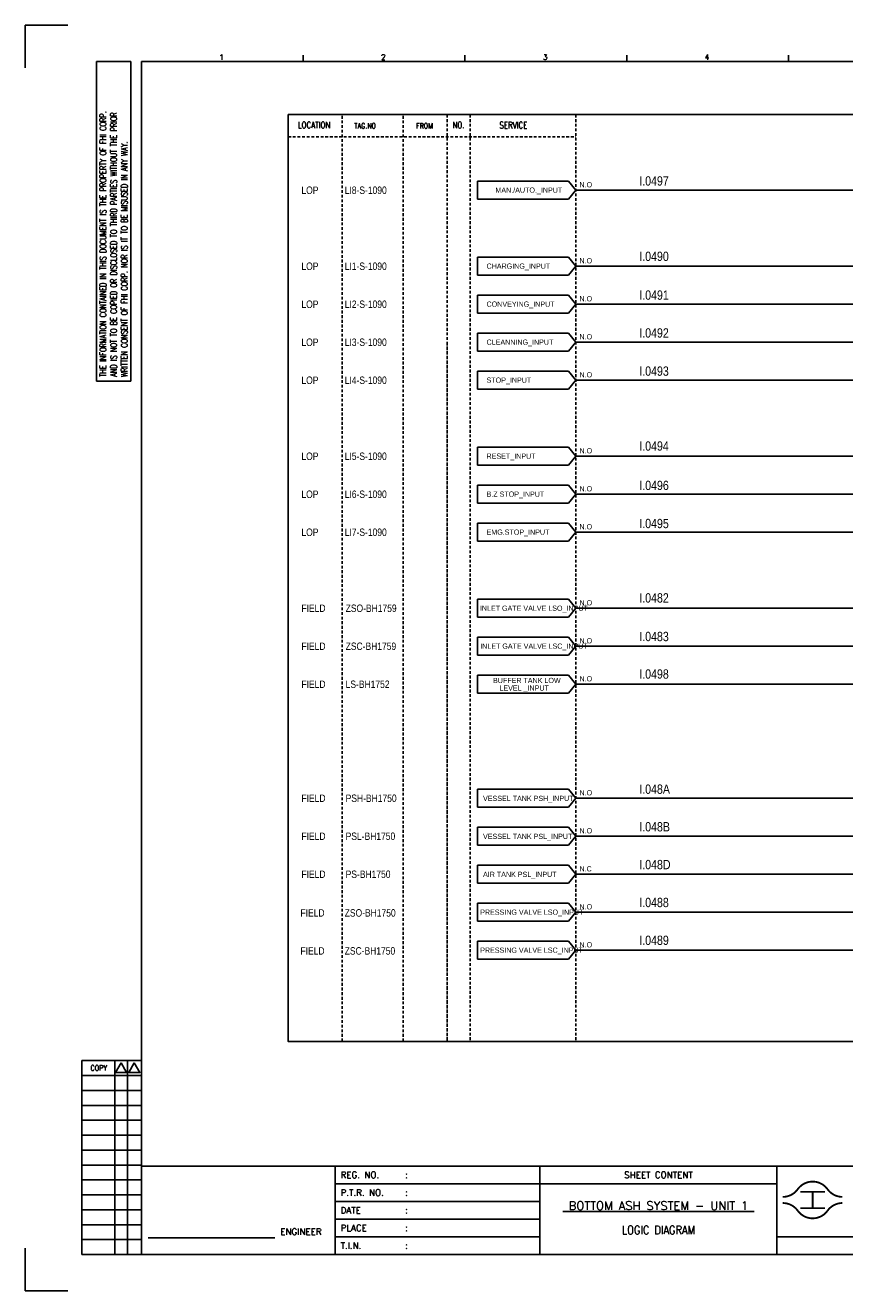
# Model space of a CAD drawing. Header units: millimetres. Extents: x 972 to 1938, y 184 to 867.
# Tile 1 of 3: x 972 to 1414, y 184 to 867. Entities that reach past the tile are written whole.
import ezdxf
from ezdxf.enums import TextEntityAlignment as Align

# ---------------------------------------------------------------- set-up
doc = ezdxf.new("R2010")
doc.units = ezdxf.units.MM
doc.linetypes.add('HIDDEN', pattern=[4, 1.5, -1, 1.5])
for name, color, linetype in [('CON', 4, 'Continuous'), ('DCS', 7, 'Continuous'), ('DIM', 3, 'Continuous'), ('HID', 2, 'HIDDEN'), ('TEXT', 7, 'Continuous'), ('圖框CON', 4, 'Continuous'), ('圖框DIM', 3, 'Continuous'), ('框線', 6, 'Continuous')]:
    doc.layers.add(name, color=color, linetype=linetype)
doc.styles.add('DAYUKP', font='complex', dxfattribs={"bigfont": 'DAYUKP.SHX'})
doc.styles.add('E4', font='simplex.shx', dxfattribs={"height": 4})
doc.styles.add('ROMANS', font='romans', dxfattribs={"width": 0.8})
doc.styles.add('style3', font='ARIALN.TTF')

# ---------------------------------------------------------------- blocks, each defined once
blk = doc.blocks.new('Sht_Cont_T3')
at = {"layer": 'TEXT', "color": 3, "linetype": 'Continuous', "style": 'E4'}
for tag, p in [('$SHT_CONT_L1$', (55.63, 24.91)), ('$SHT_CONT_L2$', (55.63, 16.61)), ('$SHT_CONT_L3$', (55.63, 8.3))]:
    blk.add_attdef(tag, text='', height=4, dxfattribs=at).set_placement(p, align=Align.MIDDLE)
blk = doc.blocks.new('1')
at = {"ltscale": 500, "const_width": 0.99}
blk.add_lwpolyline([(1686.83, 57.65, -0.241531), (1678.79, 61.78, 0.512989), (1662.7, 61.78, -0.241531), (1654.66, 57.65, -0.241531)], format="xyb", dxfattribs=at)
at = {"const_width": 0.99}
blk.add_lwpolyline([(1686.83, 54.35, 0.241531), (1678.79, 50.22, -0.512989), (1662.7, 50.22, 0.241531), (1654.66, 54.35, 0.241531)], format="xyb", dxfattribs=at)
at = {"ltscale": 500, "const_width": 0.99}
for points in [[(1664.14, 60.4), (1677.35, 60.4)], [(1670.74, 60.4), (1670.74, 51.6)], [(1664.14, 51.6), (1677.35, 51.6)]]:
    blk.add_lwpolyline(points, dxfattribs=at)
at = {"layer": 'CON'}
for points in [[(1523.67, 26.6), (1523.67, 74.29)], [(1651.45, 26.6), (1651.45, 74.29)]]:
    blk.add_lwpolyline(points, dxfattribs=at)
at = {"layer": 'CON', "ltscale": 500}
for points in [[(1523.67, 64.75), (1413.11, 64.75)], [(1651.45, 64.75), (1523.67, 64.75)], [(1523.67, 55.22), (1413.11, 55.22)], [(1523.67, 45.69), (1413.11, 45.69)], [(1523.67, 36.15), (1413.11, 36.15)]]:
    blk.add_lwpolyline(points, dxfattribs=at)
at = {"layer": 'DEFPOINTS'}
for points in [[(1268.99, 689.33), (1246.02, 689.33), (1246.02, 666.36)], [(1268.99, 7.08), (1246.02, 7.08), (1246.02, 30.05)]]:
    blk.add_lwpolyline(points, dxfattribs=at)
at = {"layer": 'DIM'}
for p, q in [((1276.46, 131.12), (1276.46, 26.6)), ((1276.46, 131.12), (1308.62, 131.12)), ((1294.26, 26.6), (1294.26, 131.12)), ((1301.15, 26.6), (1301.15, 131.12)), ((1276.46, 123.08), (1308.62, 123.08)), ((1276.46, 115.04), (1308.62, 115.04)), ((1276.46, 107), (1308.62, 107)), ((1276.46, 98.96), (1308.62, 98.96)), ((1276.46, 90.92), (1308.62, 90.92)), ((1276.46, 82.88), (1308.62, 82.88)), ((1276.46, 74.84), (1308.62, 74.84)), ((1276.46, 66.8), (1308.62, 66.8)), ((1276.46, 58.76), (1308.62, 58.76)), ((1276.46, 50.72), (1308.62, 50.72)), ((1276.46, 42.68), (1308.62, 42.68)), ((1276.46, 34.64), (1308.62, 34.64)), ((1276.46, 26.6), (1308.62, 26.6))]:
    blk.add_line(p, q, dxfattribs=at)
for points in [[(1297.7, 129.98), (1294.72, 124.81), (1300.69, 124.81)], [(1304.83, 129.98), (1301.84, 124.81), (1307.81, 124.81)]]:
    blk.add_lwpolyline(points, close=True, dxfattribs=at)
at = {"layer": '圖框CON'}
for p, q in [((1284.5, 669.81), (1302.87, 669.81)), ((1284.5, 497.52), (1284.5, 669.81)), ((1302.87, 497.52), (1302.87, 669.81)), ((1395.91, 669.85), (1395.91, 673.29)), ((1483.2, 669.85), (1483.2, 673.29)), ((1570.49, 669.85), (1570.49, 673.29)), ((1657.78, 669.85), (1657.78, 673.29)), ((1284.5, 497.52), (1302.87, 497.52))]:
    blk.add_line(p, q, dxfattribs=at)
for points in [[(1413.11, 26.6), (1413.11, 74.29)], [(1828.89, 36.15), (1802.67, 36.15), (1651.45, 36.15)]]:
    blk.add_lwpolyline(points, dxfattribs=at)
at = {"layer": '圖框DIM'}
blk.add_line((1312.36, 35.55), (1380.65, 35.55), dxfattribs=at)
at = {"layer": '框線'}
for p, q in [((1308.62, 669.81), (1308.62, 26.6)), ((2181.53, 669.81), (1308.62, 669.81)), ((2181.53, 74.29), (1308.62, 74.29)), ((2181.53, 26.6), (1308.62, 26.6))]:
    blk.add_line(p, q, dxfattribs=at)
at = {"style": 'DAYUKP'}
for s, p in [('1', (1350.64, 670.78)), ('2', (1437.93, 670.78)), ('3', (1525.22, 670.78)), ('4', (1612.51, 670.78))]:
    blk.add_text(s, height=2.87, dxfattribs=at).set_placement(p)
at = {"layer": 'DIM', "style": 'ROMANS', "width": 0.75}
for s, p in [('THE INFORMATION CONTAINED IN THIS DOCUMENT IS THE PROPERTY OF FHI CORP.', (1287.94, 499.82)), ('AND IS NOT TO BE COPIED OR DISCLOSED TO THIRD PARTIES WITHOUT THE PRIOR', (1293.68, 499.82)), ('WRITTEN CONSENT OF FHI CORP. NOR IS IT TO BE MISUSED IN ANY WAY.', (1299.43, 499.82))]:
    blk.add_text(s, height=3.4457, rotation=90, dxfattribs=at).set_placement(p, align=Align.MIDDLE_LEFT)
at = {"layer": 'DIM', "style": 'ROMANS', "width": 0.8}
blk.add_text('COPY', height=2.871, dxfattribs=at).set_placement((1285.64, 127.16), align=Align.MIDDLE)
at = {"layer": 'HID', "ltscale": 500, "style": 'ROMANS'}
for s, height, p in [('REG. NO.', 3.446, (1416.1, 69.52)), (':', 3.45, (1450.9, 69.52)), ('P.T.R. NO.', 3.446, (1416.1, 59.99)), (':', 3.45, (1450.9, 59.99)), ('DATE', 3.446, (1416.1, 50.45)), (':', 3.45, (1450.9, 50.45)), ('PLACE', 3.446, (1416.1, 40.92)), (':', 3.45, (1450.9, 40.92)), ('T.I.N.', 3.446, (1416.1, 31.37)), (':', 3.45, (1450.9, 31.39))]:
    blk.add_text(s, height=height, dxfattribs=at).set_placement(p, align=Align.MIDDLE_LEFT)
blk.add_text('SHEET CONTENT', height=3.4457, dxfattribs=at).set_placement((1587.56, 69.52), align=Align.MIDDLE)
at = {"layer": 'HID', "style": 'ROMANS'}
blk.add_text('ENGINEER', height=3.446, dxfattribs=at).set_placement((1394.71, 37.18), align=Align.CENTER)

msp = doc.modelspace()

# ---------------------------------------------------------------- linework, layer by layer
at = {"layer": 'CON', "color": 6}
for p, q in [((1264.81, 782.49), (1215.68, 782.49)), ((1215.68, 782.49), (1215.68, 772.86)), ((1268.71, 777.68), (1264.81, 782.49)), ((1215.68, 772.86), (1264.81, 772.86)), ((1268.71, 777.68), (1264.81, 772.86)), ((1264.81, 741.51), (1215.68, 741.51)), ((1215.68, 741.51), (1215.68, 731.88)), ((1268.71, 736.7), (1264.81, 741.51)), ((1215.68, 731.88), (1264.81, 731.88)), ((1268.71, 736.7), (1264.81, 731.88)), ((1215.68, 721.02), (1215.68, 711.39)), ((1264.81, 721.02), (1215.68, 721.02)), ((1268.71, 716.21), (1264.81, 721.02)), ((1215.68, 711.39), (1264.81, 711.39)), ((1268.71, 716.21), (1264.81, 711.39)), ((1264.81, 700.54), (1215.68, 700.54)), ((1215.68, 700.54), (1215.68, 690.9)), ((1268.71, 695.72), (1264.81, 700.54)), ((1215.68, 690.9), (1264.81, 690.9)), ((1268.71, 695.72), (1264.81, 690.9)), ((1264.81, 680.05), (1215.68, 680.05)), ((1215.68, 680.05), (1215.68, 670.41)), ((1268.71, 675.23), (1264.81, 680.05)), ((1215.68, 670.41), (1264.81, 670.41)), ((1268.71, 675.23), (1264.81, 670.41)), ((1215.68, 639.07), (1215.68, 629.43)), ((1264.81, 639.07), (1215.68, 639.07)), ((1268.71, 634.25), (1264.81, 639.07)), ((1215.68, 629.43), (1264.81, 629.43)), ((1268.71, 634.25), (1264.81, 629.43)), ((1264.81, 618.58), (1215.68, 618.58)), ((1215.68, 618.58), (1215.68, 608.95)), ((1268.71, 613.76), (1264.81, 618.58)), ((1215.68, 608.95), (1264.81, 608.95)), ((1268.71, 613.76), (1264.81, 608.95)), ((1264.81, 598.09), (1215.68, 598.09)), ((1215.68, 598.09), (1215.68, 588.46)), ((1268.71, 593.27), (1264.81, 598.09)), ((1215.68, 588.46), (1264.81, 588.46)), ((1268.71, 593.27), (1264.81, 588.46)), ((1215.68, 557.11), (1215.68, 547.48)), ((1264.81, 557.11), (1215.68, 557.11)), ((1268.71, 552.29), (1264.81, 557.11)), ((1215.68, 547.48), (1264.81, 547.48)), ((1268.71, 552.29), (1264.81, 547.48)), ((1264.81, 536.62), (1215.68, 536.62)), ((1215.68, 536.62), (1215.68, 526.99)), ((1268.71, 531.8), (1264.81, 536.62)), ((1215.68, 526.99), (1264.81, 526.99)), ((1268.71, 531.8), (1264.81, 526.99)), ((1264.81, 516.13), (1215.68, 516.13)), ((1215.68, 516.13), (1215.68, 506.5)), ((1268.71, 511.31), (1264.81, 516.13)), ((1215.68, 506.5), (1264.81, 506.5)), ((1268.71, 511.31), (1264.81, 506.5)), ((1264.81, 454.66), (1215.68, 454.66)), ((1215.68, 454.66), (1215.68, 445.03)), ((1268.71, 449.85), (1264.81, 454.66)), ((1215.68, 445.03), (1264.81, 445.03)), ((1268.71, 449.85), (1264.81, 445.03)), ((1264.81, 434.17), (1215.68, 434.17)), ((1215.68, 434.17), (1215.68, 424.54)), ((1268.71, 429.36), (1264.81, 434.17)), ((1215.68, 424.54), (1264.81, 424.54)), ((1268.71, 429.36), (1264.81, 424.54)), ((1264.81, 413.68), (1215.68, 413.68)), ((1215.68, 413.68), (1215.68, 404.05)), ((1268.71, 408.87), (1264.81, 413.68)), ((1215.68, 404.05), (1264.81, 404.05)), ((1268.71, 408.87), (1264.81, 404.05)), ((1264.81, 393.19), (1215.68, 393.19)), ((1215.68, 393.19), (1215.68, 383.56)), ((1268.71, 388.38), (1264.81, 393.19)), ((1215.68, 383.56), (1264.81, 383.56)), ((1268.71, 388.38), (1264.81, 383.56)), ((1264.81, 372.71), (1215.68, 372.71)), ((1215.68, 372.71), (1215.68, 363.07)), ((1268.71, 367.89), (1264.81, 372.71)), ((1215.68, 363.07), (1264.81, 363.07)), ((1268.71, 367.89), (1264.81, 363.07))]:
    msp.add_line(p, q, dxfattribs=at)
at = {"layer": 'CON'}
for p, q in [((1268.71, 777.68), (1713.91, 777.68)), ((1268.71, 736.7), (1713.91, 736.7)), ((1268.71, 716.21), (1713.91, 716.21)), ((1268.71, 695.72), (1713.91, 695.72)), ((1268.71, 675.23), (1713.91, 675.23)), ((1268.71, 634.25), (1713.91, 634.25)), ((1268.71, 613.76), (1713.91, 613.76)), ((1268.71, 593.27), (1713.91, 593.27)), ((1268.71, 552.29), (1713.91, 552.29)), ((1268.71, 531.8), (1713.91, 531.8)), ((1268.71, 511.31), (1713.91, 511.31)), ((1268.71, 449.85), (1713.91, 449.85)), ((1268.71, 429.36), (1713.91, 429.36)), ((1268.71, 408.87), (1713.91, 408.87)), ((1268.71, 388.38), (1713.91, 388.38)), ((1268.71, 367.89), (1713.91, 367.89))]:
    msp.add_line(p, q, dxfattribs=at)
msp.add_lwpolyline([(1113.66, 818.4), (1827.66, 818.4), (1827.66, 318.6), (1113.66, 318.6)], close=True, dxfattribs=at)
at = {"layer": 'HID'}
for p, q in [((1142.71, 817.7), (1142.71, 318.6)), ((1175.63, 817.7), (1175.63, 318.6)), ((1199.35, 818.4), (1199.35, 318.58)), ((1211.78, 818.4), (1211.78, 318.58)), ((1268.71, 818.4), (1268.71, 318.6)), ((1113.66, 806.5), (1268.71, 806.5)), ((1199.35, 695.47), (1199.35, 318.6))]:
    msp.add_line(p, q, dxfattribs=at)

# ---------------------------------------------------------------- block references
msp.add_blockref('1', (-274.21, 177.21))
at = {"layer": 'TEXT', "color": 0}
ref = msp.add_blockref('Sht_Cont_T3', (1249.46, 203.82), dxfattribs=dict(at, xscale=1.148576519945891, yscale=1.148576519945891, zscale=1.148576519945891))
ref.add_attrib('$SHT_CONT_L1$', '%%U BOTTOM ASH SYSTEM - UNIT 1 ', dxfattribs={"color": 3, "linetype": 'Continuous', "height": 4.5943, "style": 'E4'}).set_placement((1313.35, 232.43), align=Align.TOP_CENTER)
ref.add_attrib('$SHT_CONT_L3$', 'LOGIC DIAGRAM', dxfattribs={"color": 3, "linetype": 'Continuous', "height": 4.5943, "style": 'E4', "width": 0.85}).set_placement((1313.35, 213.35), align=Align.BOTTOM_CENTER)

# ---------------------------------------------------------------- texts
at = {"layer": 'CON', "style": 'ROMANS', "width": 0.8}
for s, p in [('LOCATION', (1127.58, 812.8)), ('NO.', (1205.48, 812.8)), ('SERVICE', (1235.13, 812.72))]:
    msp.add_text(s, height=3.5, dxfattribs=at).set_placement(p, align=Align.MIDDLE)
for s, p in [('TAG.NO', (1149.32, 810.14)), ('FROM', (1182.58, 810.14))]:
    msp.add_text(s, height=2.8, dxfattribs=at).set_placement(p, align=Align.BOTTOM_LEFT)
at = {"layer": 'CON', "style": 'style3'}
for s, p in [('LOP', (1120.77, 777.63)), ('LI8-S-1090', (1144.13, 777.63)), ('LOP', (1120.77, 736.65)), ('LI1-S-1090', (1144.13, 736.65)), ('LOP', (1120.77, 716.16)), ('LI2-S-1090', (1144.13, 716.16)), ('LOP', (1120.77, 695.67)), ('LI3-S-1090', (1144.13, 695.67)), ('LOP', (1120.77, 675.18)), ('LI4-S-1090', (1144.13, 675.18)), ('LOP', (1120.77, 634.2)), ('LI5-S-1090', (1144.13, 634.2)), ('LOP', (1120.77, 613.71)), ('LI6-S-1090', (1144.13, 613.71)), ('LOP', (1120.77, 593.22)), ('LI7-S-1090', (1144.13, 593.22)), ('FIELD', (1120.77, 552.24)), ('ZSO-BH1759', (1144.63, 552.24)), ('FIELD', (1120.77, 531.75)), ('ZSC-BH1759', (1144.63, 531.75)), ('FIELD', (1120.77, 511.26)), ('LS-BH1752', (1144.63, 511.26)), ('FIELD', (1120.77, 449.8)), ('PSH-BH1750', (1144.63, 449.8)), ('FIELD', (1120.77, 429.31)), ('PSL-BH1750', (1144.63, 429.31)), ('FIELD', (1120.77, 408.82)), ('PS-BH1750', (1144.63, 408.82)), ('FIELD', (1120.25, 387.99)), ('ZSO-BH1750', (1144.11, 387.99)), ('FIELD', (1120.25, 367.5)), ('ZSC-BH1750', (1144.11, 367.5))]:
    msp.add_text(s, height=4, dxfattribs=at).set_placement(p, align=Align.MIDDLE_LEFT)
for s, p in [('MAN./AUTO._INPUT', (1225.42, 775.44)), ('N.O', (1270.77, 778.34)), ('CHARGING_INPUT', (1220.64, 734.46)), ('N.O', (1270.77, 737.36)), ('CONVEYING_INPUT', (1220.64, 713.97)), ('N.O', (1270.77, 716.87)), ('CLEANNING_INPUT', (1220.64, 693.48)), ('N.O', (1270.77, 696.38)), ('STOP_INPUT', (1220.64, 673)), ('N.O', (1270.77, 675.89)), ('RESET_INPUT', (1220.64, 632.02)), ('N.O', (1270.77, 634.91)), ('B.Z STOP_INPUT', (1220.64, 611.53)), ('N.O', (1270.77, 614.42)), ('EMG.STOP_INPUT', (1220.64, 591.04)), ('N.O', (1270.77, 593.94)), ('INLET GATE VALVE LSO_INPUT', (1217.03, 550.02)), ('N.O', (1270.77, 552.96)), ('INLET GATE VALVE LSC_INPUT', (1217.2, 529.57)), ('N.O', (1270.77, 532.47)), ('BUFFER TANK LOW', (1224.14, 511.06)), ('N.O', (1270.77, 511.98)), ('LEVEL _INPUT', (1227.59, 506.97)), ('VESSEL TANK PSH_INPUT', (1218.73, 447.49)), ('N.O', (1270.77, 450.51)), ('VESSEL TANK PSL_INPUT', (1218.73, 427)), ('N.O', (1270.77, 430.02)), ('AIR TANK PSL_INPUT', (1218.73, 406.51)), ('N.C', (1270.77, 409.53)), ('PRESSING VALVE LSO_INPUT', (1217.2, 386.14)), ('N.O', (1270.77, 389.04)), ('PRESSING VALVE LSC_INPUT', (1217.2, 365.65)), ('N.O', (1270.77, 368.55))]:
    msp.add_text(s, height=2.8, dxfattribs=at).set_placement(p, align=Align.BOTTOM_LEFT)
at = {"layer": 'DCS', "linetype": 'ByBlock', "style": 'style3'}
for s, p in [('I.0497', (1303.01, 780.15)), ('I.0490', (1303.01, 739.5)), ('I.0491', (1303.01, 718.59)), ('I.0492', (1303.01, 698.19)), ('I.0493', (1303.01, 677.61)), ('I.0494', (1303.01, 637.21)), ('I.0496', (1303.01, 615.99)), ('I.0495', (1303.01, 595.44)), ('I.0482', (1303.01, 555.33)), ('I.0483', (1303.01, 534.52)), ('I.0498', (1303.01, 514.3)), ('I.048A', (1303.01, 452.2)), ('I.048B', (1303.01, 431.93)), ('I.048D', (1303.01, 411.54)), ('I.0488', (1303.01, 391.12)), ('I.0489', (1303.01, 370.72))]:
    msp.add_text(s, height=5, dxfattribs=at).set_placement(p)

doc.saveas('drawing.dxf')
